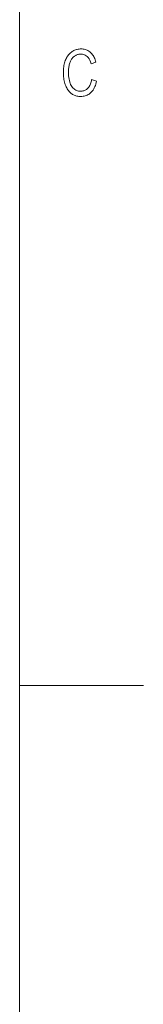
# Model space of a CAD drawing. Extents: x 5 to 415, y 5 to 296.
# Tile 30 of 46: x 410 to 415, y 108 to 147. Entities that reach past the tile are written whole.
import ezdxf

# ---------------------------------------------------------------- set-up
doc = ezdxf.new("R2010")
doc.units = 0

msp = doc.modelspace()

# ---------------------------------------------------------------- linework, layer by layer
at = {"color": 7, "lineweight": 13}
msp.add_line((410, 291), (410, 10), dxfattribs=at)
at = {"color": 7, "lineweight": 13, "ltscale": 0.125}
msp.add_line((410, 120.5), (415, 120.5), dxfattribs=at)
at = {"color": 7, "lineweight": 13}
msp.add_lwpolyline([(412.908478, 144.932236), (413.110596, 144.870331), (413.096222, 144.809509), (413.079803, 144.751862), (413.061401, 144.697388), (413.040985, 144.646072), (413.018555, 144.597931), (412.99411, 144.552963), (412.967651, 144.511169), (412.939209, 144.472549), (412.908752, 144.437088), (412.876282, 144.4048), (412.842072, 144.375641), (412.806396, 144.349548), (412.769287, 144.326523), (412.730743, 144.30658), (412.690735, 144.289688), (412.649261, 144.275879), (412.606323, 144.265137), (412.561951, 144.257462), (412.516144, 144.252853), (412.468842, 144.251312), (412.427277, 144.25235), (412.386902, 144.255432), (412.347778, 144.260574), (412.309875, 144.267792), (412.273193, 144.277054), (412.237732, 144.288376), (412.203522, 144.301758), (412.170502, 144.317215), (412.138733, 144.334717), (412.108185, 144.354279), (412.078796, 144.376114), (412.050476, 144.400436), (412.023254, 144.427246), (411.997101, 144.456558), (411.972046, 144.488342), (411.94809, 144.522629), (411.925201, 144.559387), (411.903412, 144.598648), (411.882721, 144.640396), (411.863098, 144.684631), (411.844971, 144.730927), (411.828766, 144.77887), (411.814453, 144.828461), (411.802063, 144.879684), (411.791565, 144.932556), (411.78299, 144.987061), (411.776306, 145.043213), (411.771545, 145.101013), (411.768677, 145.160446), (411.767731, 145.221527), (411.768677, 145.281738), (411.771545, 145.340057), (411.776306, 145.396484), (411.78299, 145.45105), (411.791565, 145.503723), (411.802063, 145.554504), (411.814453, 145.603424), (411.828766, 145.650452), (411.844971, 145.695587), (411.863098, 145.738846), (411.882843, 145.780136), (411.903961, 145.819351), (411.926422, 145.856491), (411.950226, 145.891556), (411.975372, 145.924561), (412.001892, 145.95549), (412.029755, 145.984344), (412.05896, 146.011124), (412.089539, 146.035828), (412.12146, 146.058472), (412.154419, 146.078995), (412.188141, 146.097351), (412.222626, 146.113556), (412.257874, 146.127594), (412.293884, 146.139481), (412.330658, 146.1492), (412.368164, 146.156754), (412.406433, 146.162155), (412.445496, 146.165405), (412.485291, 146.166473), (412.528625, 146.165115), (412.57074, 146.160995), (412.611603, 146.154144), (412.651215, 146.144547), (412.689606, 146.132217), (412.726776, 146.117142), (412.762695, 146.099319), (412.797363, 146.078751), (412.830811, 146.05545), (412.863007, 146.029419), (412.893646, 146.000717), (412.922363, 145.969452), (412.949219, 145.935638), (412.974182, 145.899246), (412.997223, 145.860291), (413.018402, 145.818771), (413.037659, 145.774689), (413.055023, 145.728043), (413.070496, 145.678833), (413.084076, 145.627045), (412.886993, 145.570206), (412.864746, 145.643646), (412.83844, 145.709366), (412.808075, 145.767349), (412.773621, 145.817612), (412.735107, 145.860123), (412.692505, 145.894928), (412.645844, 145.921982), (412.595123, 145.941315), (412.540344, 145.952911), (412.481476, 145.956772), (412.451569, 145.955994), (412.422455, 145.953659), (412.394165, 145.949783), (412.366669, 145.944336), (412.339996, 145.937347), (412.314117, 145.928802), (412.289063, 145.918701), (412.264801, 145.907043), (412.241364, 145.893845), (412.218719, 145.879074), (412.19693, 145.862671), (412.176056, 145.844543), (412.156067, 145.824677), (412.136963, 145.803085), (412.118774, 145.779755), (412.101471, 145.7547), (412.085052, 145.727905), (412.06955, 145.699387), (412.054932, 145.669144), (412.041229, 145.637161), (412.028625, 145.603439), (412.017334, 145.567978), (412.007385, 145.530777), (411.998779, 145.491821), (411.991486, 145.451141), (411.985504, 145.408707), (411.980865, 145.364517), (411.97757, 145.318604), (411.975555, 145.270935), (411.974915, 145.221527), (411.976227, 145.147385), (411.980255, 145.077042), (411.986969, 145.010483), (411.996338, 144.947754), (412.008392, 144.888809), (412.023102, 144.833679), (412.040527, 144.782333), (412.060608, 144.734802), (412.083374, 144.691071), (412.108826, 144.651154), (412.136475, 144.615021), (412.165924, 144.582703), (412.197113, 144.554184), (412.230103, 144.529465), (412.264832, 144.50856), (412.301331, 144.49144), (412.33963, 144.478134), (412.379669, 144.468628), (412.421478, 144.462921), (412.465057, 144.461029), (412.497467, 144.462189), (412.528961, 144.465698), (412.55957, 144.471542), (412.589264, 144.479721), (412.618073, 144.490234), (412.645996, 144.503098), (412.673004, 144.51828), (412.699127, 144.535812), (412.724335, 144.555679), (412.748688, 144.577881), (412.771759, 144.602463), (412.793274, 144.62944), (412.813202, 144.658844), (412.831543, 144.690674), (412.848328, 144.724899), (412.863495, 144.761536), (412.877106, 144.800598), (412.88916, 144.842056), (412.899597, 144.885941)], close=True, dxfattribs=at)

doc.saveas('drawing.dxf')
